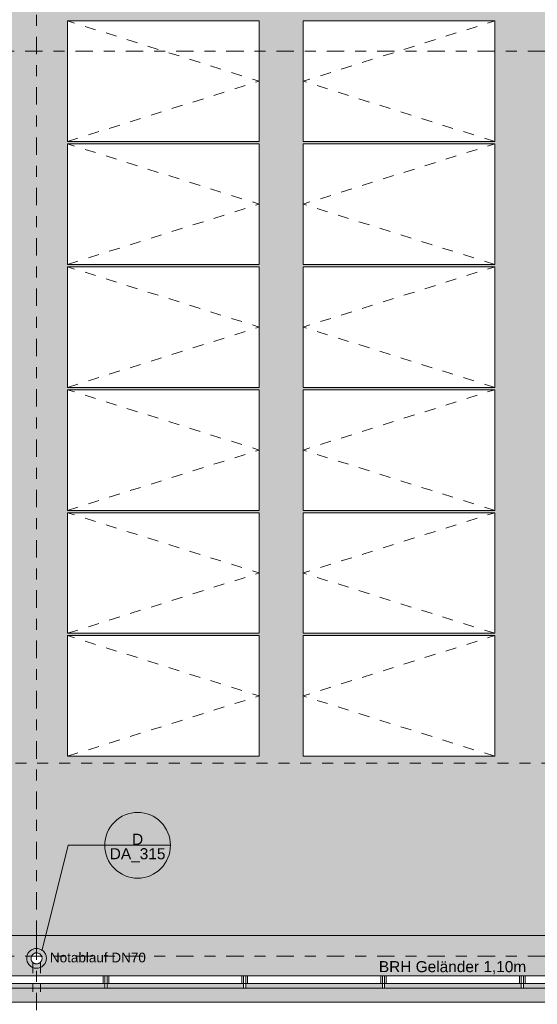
# Model space of a CAD drawing. Header units: metres. Extents: x -180 to 4, y -47 to 4.
# Tile 96 of 256: x -122.37 to -117.65, y -39.89 to -30.91. Entities that reach past the tile are written whole.
import ezdxf

# ---------------------------------------------------------------- set-up
doc = ezdxf.new("R2010")
doc.units = ezdxf.units.M
doc.header["$LTSCALE"] = 0.05
doc.header["$PDMODE"] = 1
doc.header["$PDSIZE"] = -2
for name, pattern in [('Linienart-50', [2.116531, 1.058062, -1.058469]), ('Linienart-53', [5.291531, 3.175, -1.058062, 0.352704, -0.705764]), ('VW-01 Strichlinie kurz', [1.999894, 0.999947, -0.999947])]:
    doc.linetypes.add(name, pattern=pattern)
for name, color, linetype, lineweight, true_color in [('30 -36 Dächer- 3 Dachbeläge', 7, 'Continuous', 15, 0x9999ff), ('30 -36 Dächer- 3 Dachbeläge Gründach', 250, 'Continuous', 9, 0x333333), ('30 -36 Dächer- 4 Dachbekleidungen', 7, 'Continuous', 9, 0xccccff), ('40 -41 Abwasser_Wasser_Gas- 1 Abwasser + sanitäre Anlagen', 7, 'Continuous', 9, 0xff6633), ('40 -44 Elektr. Anlagen- 2 Eigenstromversorgungsanlagen', 7, 'Continuous', 5, 0xff6633), ('70 -72 Beschriftung- 1 Beschriftung allgemein', 7, 'Continuous', 9, 0xff6633), ('70 -72 Beschriftung- 7 Detailverweise', 7, 'Continuous', 9, 0x00dd00), ('Dachflächen Moblierung', 7, 'Continuous', 9, 0x888888)]:
    doc.layers.add(name, color=color, linetype=linetype, lineweight=lineweight, true_color=true_color)
for name, color, linetype, lineweight in [('40 -41 Abwasser_Wasser_Gas- 2 Wasser-1', 7, 'Continuous', 15), ('60- 61 allgemeine Ausstattung- 4 Terrassen', 7, 'Continuous', 9), ('70 -71 Achsen- 1 Gebäudeachsen', 7, 'Linienart-53', 18), ('Keine', 7, 'Continuous', 9)]:
    doc.layers.add(name, color=color, linetype=linetype, lineweight=lineweight)
doc.styles.add('Arial', font='arial.ttf')

# ---------------------------------------------------------------- blocks, each defined once
blk = doc.blocks.new('Gruppe-703')
at = {"color": 255, "linetype": 'Continuous', "lineweight": 9, "transparency": 33554687}
blk.add_wipeout([(-121.9388, -36.5242), (-120.1888, -36.5242), (-120.1888, -37.6242), (-121.9388, -37.6242)], dxfattribs=at).dxf.layer = '40 -44 Elektr. Anlagen- 2 Eigenstromversorgungsanlagen'
at = {"layer": '40 -44 Elektr. Anlagen- 2 Eigenstromversorgungsanlagen', "color": 7, "linetype": 'Continuous', "lineweight": 9, "transparency": 33554687, "flags": 128}
blk.add_lwpolyline([(-121.9388, -36.5242), (-120.1888, -36.5242), (-120.1888, -37.6242), (-121.9388, -37.6242)], close=True, dxfattribs=at)
at = {"layer": 'Dachflächen Moblierung', "color": 8, "linetype": 'VW-01 Strichlinie kurz', "lineweight": 5, "flags": 128}
blk.add_lwpolyline([(-121.9388, -37.6242), (-120.1888, -37.0742), (-121.9388, -36.5242)], dxfattribs=at)
blk = doc.blocks.new('Gruppe-704')
at = {"color": 255, "linetype": 'Continuous', "lineweight": 9, "transparency": 33554687}
blk.add_wipeout([(-121.9388, -35.4032), (-120.1888, -35.4032), (-120.1888, -36.5032), (-121.9388, -36.5032)], dxfattribs=at).dxf.layer = '40 -44 Elektr. Anlagen- 2 Eigenstromversorgungsanlagen'
at = {"layer": '40 -44 Elektr. Anlagen- 2 Eigenstromversorgungsanlagen', "color": 7, "linetype": 'Continuous', "lineweight": 9, "transparency": 33554687, "flags": 128}
blk.add_lwpolyline([(-121.9388, -35.4032), (-120.1888, -35.4032), (-120.1888, -36.5032), (-121.9388, -36.5032)], close=True, dxfattribs=at)
at = {"layer": 'Dachflächen Moblierung', "color": 8, "linetype": 'VW-01 Strichlinie kurz', "lineweight": 5, "flags": 128}
blk.add_lwpolyline([(-121.9388, -36.5032), (-120.1888, -35.9532), (-121.9388, -35.4032)], dxfattribs=at)
blk = doc.blocks.new('Gruppe-705')
at = {"color": 255, "linetype": 'Continuous', "lineweight": 9, "transparency": 33554687}
blk.add_wipeout([(-121.9388, -34.2822), (-120.1888, -34.2822), (-120.1888, -35.3822), (-121.9388, -35.3822)], dxfattribs=at).dxf.layer = '40 -44 Elektr. Anlagen- 2 Eigenstromversorgungsanlagen'
at = {"layer": '40 -44 Elektr. Anlagen- 2 Eigenstromversorgungsanlagen', "color": 7, "linetype": 'Continuous', "lineweight": 9, "transparency": 33554687, "flags": 128}
blk.add_lwpolyline([(-121.9388, -34.2822), (-120.1888, -34.2822), (-120.1888, -35.3822), (-121.9388, -35.3822)], close=True, dxfattribs=at)
at = {"layer": 'Dachflächen Moblierung', "color": 8, "linetype": 'VW-01 Strichlinie kurz', "lineweight": 5, "flags": 128}
blk.add_lwpolyline([(-121.9388, -35.3822), (-120.1888, -34.8322), (-121.9388, -34.2822)], dxfattribs=at)
blk = doc.blocks.new('Gruppe-706')
at = {"color": 255, "linetype": 'Continuous', "lineweight": 9, "transparency": 33554687}
blk.add_wipeout([(-121.9388, -33.1612), (-120.1888, -33.1612), (-120.1888, -34.2612), (-121.9388, -34.2612)], dxfattribs=at).dxf.layer = '40 -44 Elektr. Anlagen- 2 Eigenstromversorgungsanlagen'
at = {"layer": '40 -44 Elektr. Anlagen- 2 Eigenstromversorgungsanlagen', "color": 7, "linetype": 'Continuous', "lineweight": 9, "transparency": 33554687, "flags": 128}
blk.add_lwpolyline([(-121.9388, -33.1612), (-120.1888, -33.1612), (-120.1888, -34.2612), (-121.9388, -34.2612)], close=True, dxfattribs=at)
at = {"layer": 'Dachflächen Moblierung', "color": 8, "linetype": 'VW-01 Strichlinie kurz', "lineweight": 5, "flags": 128}
blk.add_lwpolyline([(-121.9388, -34.2612), (-120.1888, -33.7112), (-121.9388, -33.1612)], dxfattribs=at)
blk = doc.blocks.new('Gruppe-707')
at = {"color": 255, "linetype": 'Continuous', "lineweight": 9, "transparency": 33554687}
blk.add_wipeout([(-121.9388, -32.0402), (-120.1888, -32.0402), (-120.1888, -33.1402), (-121.9388, -33.1402)], dxfattribs=at).dxf.layer = '40 -44 Elektr. Anlagen- 2 Eigenstromversorgungsanlagen'
at = {"layer": '40 -44 Elektr. Anlagen- 2 Eigenstromversorgungsanlagen', "color": 7, "linetype": 'Continuous', "lineweight": 9, "transparency": 33554687, "flags": 128}
blk.add_lwpolyline([(-121.9388, -32.0402), (-120.1888, -32.0402), (-120.1888, -33.1402), (-121.9388, -33.1402)], close=True, dxfattribs=at)
at = {"layer": 'Dachflächen Moblierung', "color": 8, "linetype": 'VW-01 Strichlinie kurz', "lineweight": 5, "flags": 128}
blk.add_lwpolyline([(-121.9388, -33.1402), (-120.1888, -32.5902), (-121.9388, -32.0402)], dxfattribs=at)
blk = doc.blocks.new('Gruppe-708')
at = {"color": 255, "linetype": 'Continuous', "lineweight": 9, "transparency": 33554687}
blk.add_wipeout([(-121.9388, -30.9192), (-120.1888, -30.9192), (-120.1888, -32.0192), (-121.9388, -32.0192)], dxfattribs=at).dxf.layer = '40 -44 Elektr. Anlagen- 2 Eigenstromversorgungsanlagen'
at = {"layer": '40 -44 Elektr. Anlagen- 2 Eigenstromversorgungsanlagen', "color": 7, "linetype": 'Continuous', "lineweight": 9, "transparency": 33554687, "flags": 128}
blk.add_lwpolyline([(-121.9388, -30.9192), (-120.1888, -30.9192), (-120.1888, -32.0192), (-121.9388, -32.0192)], close=True, dxfattribs=at)
at = {"layer": 'Dachflächen Moblierung', "color": 8, "linetype": 'VW-01 Strichlinie kurz', "lineweight": 5, "flags": 128}
blk.add_lwpolyline([(-121.9388, -32.0192), (-120.1888, -31.4692), (-121.9388, -30.9192)], dxfattribs=at)
blk = doc.blocks.new('Gruppe-711')
at = {"color": 255, "linetype": 'Continuous', "lineweight": 9, "transparency": 33554687}
blk.add_wipeout([(-119.7888, -36.5242), (-118.0388, -36.5242), (-118.0388, -37.6242), (-119.7888, -37.6242)], dxfattribs=at).dxf.layer = '40 -44 Elektr. Anlagen- 2 Eigenstromversorgungsanlagen'
at = {"layer": '40 -44 Elektr. Anlagen- 2 Eigenstromversorgungsanlagen', "color": 7, "linetype": 'Continuous', "lineweight": 9, "transparency": 33554687, "flags": 128}
blk.add_lwpolyline([(-119.7888, -36.5242), (-118.0388, -36.5242), (-118.0388, -37.6242), (-119.7888, -37.6242)], close=True, dxfattribs=at)
at = {"layer": 'Dachflächen Moblierung', "color": 8, "linetype": 'VW-01 Strichlinie kurz', "lineweight": 5, "flags": 128}
blk.add_lwpolyline([(-118.0388, -37.6242), (-119.7888, -37.0742), (-118.0388, -36.5242)], dxfattribs=at)
blk = doc.blocks.new('Gruppe-712')
at = {"color": 255, "linetype": 'Continuous', "lineweight": 9, "transparency": 33554687}
blk.add_wipeout([(-119.7888, -35.4032), (-118.0388, -35.4032), (-118.0388, -36.5032), (-119.7888, -36.5032)], dxfattribs=at).dxf.layer = '40 -44 Elektr. Anlagen- 2 Eigenstromversorgungsanlagen'
at = {"layer": '40 -44 Elektr. Anlagen- 2 Eigenstromversorgungsanlagen', "color": 7, "linetype": 'Continuous', "lineweight": 9, "transparency": 33554687, "flags": 128}
blk.add_lwpolyline([(-119.7888, -35.4032), (-118.0388, -35.4032), (-118.0388, -36.5032), (-119.7888, -36.5032)], close=True, dxfattribs=at)
at = {"layer": 'Dachflächen Moblierung', "color": 8, "linetype": 'VW-01 Strichlinie kurz', "lineweight": 5, "flags": 128}
blk.add_lwpolyline([(-118.0388, -36.5032), (-119.7888, -35.9532), (-118.0388, -35.4032)], dxfattribs=at)
blk = doc.blocks.new('Gruppe-713')
at = {"color": 255, "linetype": 'Continuous', "lineweight": 9, "transparency": 33554687}
blk.add_wipeout([(-119.7888, -34.2822), (-118.0388, -34.2822), (-118.0388, -35.3822), (-119.7888, -35.3822)], dxfattribs=at).dxf.layer = '40 -44 Elektr. Anlagen- 2 Eigenstromversorgungsanlagen'
at = {"layer": '40 -44 Elektr. Anlagen- 2 Eigenstromversorgungsanlagen', "color": 7, "linetype": 'Continuous', "lineweight": 9, "transparency": 33554687, "flags": 128}
blk.add_lwpolyline([(-119.7888, -34.2822), (-118.0388, -34.2822), (-118.0388, -35.3822), (-119.7888, -35.3822)], close=True, dxfattribs=at)
at = {"layer": 'Dachflächen Moblierung', "color": 8, "linetype": 'VW-01 Strichlinie kurz', "lineweight": 5, "flags": 128}
blk.add_lwpolyline([(-118.0388, -35.3822), (-119.7888, -34.8322), (-118.0388, -34.2822)], dxfattribs=at)
blk = doc.blocks.new('Gruppe-714')
at = {"color": 255, "linetype": 'Continuous', "lineweight": 9, "transparency": 33554687}
blk.add_wipeout([(-119.7888, -33.1612), (-118.0388, -33.1612), (-118.0388, -34.2612), (-119.7888, -34.2612)], dxfattribs=at).dxf.layer = '40 -44 Elektr. Anlagen- 2 Eigenstromversorgungsanlagen'
at = {"layer": '40 -44 Elektr. Anlagen- 2 Eigenstromversorgungsanlagen', "color": 7, "linetype": 'Continuous', "lineweight": 9, "transparency": 33554687, "flags": 128}
blk.add_lwpolyline([(-119.7888, -33.1612), (-118.0388, -33.1612), (-118.0388, -34.2612), (-119.7888, -34.2612)], close=True, dxfattribs=at)
at = {"layer": 'Dachflächen Moblierung', "color": 8, "linetype": 'VW-01 Strichlinie kurz', "lineweight": 5, "flags": 128}
blk.add_lwpolyline([(-118.0388, -34.2612), (-119.7888, -33.7112), (-118.0388, -33.1612)], dxfattribs=at)
blk = doc.blocks.new('Gruppe-715')
at = {"color": 255, "linetype": 'Continuous', "lineweight": 9, "transparency": 33554687}
blk.add_wipeout([(-119.7888, -32.0402), (-118.0388, -32.0402), (-118.0388, -33.1402), (-119.7888, -33.1402)], dxfattribs=at).dxf.layer = '40 -44 Elektr. Anlagen- 2 Eigenstromversorgungsanlagen'
at = {"layer": '40 -44 Elektr. Anlagen- 2 Eigenstromversorgungsanlagen', "color": 7, "linetype": 'Continuous', "lineweight": 9, "transparency": 33554687, "flags": 128}
blk.add_lwpolyline([(-119.7888, -32.0402), (-118.0388, -32.0402), (-118.0388, -33.1402), (-119.7888, -33.1402)], close=True, dxfattribs=at)
at = {"layer": 'Dachflächen Moblierung', "color": 8, "linetype": 'VW-01 Strichlinie kurz', "lineweight": 5, "flags": 128}
blk.add_lwpolyline([(-118.0388, -33.1402), (-119.7888, -32.5902), (-118.0388, -32.0402)], dxfattribs=at)
blk = doc.blocks.new('Gruppe-716')
at = {"color": 255, "linetype": 'Continuous', "lineweight": 9, "transparency": 33554687}
blk.add_wipeout([(-119.7888, -30.9192), (-118.0388, -30.9192), (-118.0388, -32.0192), (-119.7888, -32.0192)], dxfattribs=at).dxf.layer = '40 -44 Elektr. Anlagen- 2 Eigenstromversorgungsanlagen'
at = {"layer": '40 -44 Elektr. Anlagen- 2 Eigenstromversorgungsanlagen', "color": 7, "linetype": 'Continuous', "lineweight": 9, "transparency": 33554687, "flags": 128}
blk.add_lwpolyline([(-119.7888, -30.9192), (-118.0388, -30.9192), (-118.0388, -32.0192), (-119.7888, -32.0192)], close=True, dxfattribs=at)
at = {"layer": 'Dachflächen Moblierung', "color": 8, "linetype": 'VW-01 Strichlinie kurz', "lineweight": 5, "flags": 128}
blk.add_lwpolyline([(-118.0388, -32.0192), (-119.7888, -31.4692), (-118.0388, -30.9192)], dxfattribs=at)
blk = doc.blocks.new('Gruppe-767')
at = {"layer": '70 -72 Beschriftung- 1 Beschriftung allgemein', "color": 7, "transparency": 33554687}
for name in ['Gruppe-703', 'Gruppe-711']:
    blk.add_blockref(name, (0, 0), dxfattribs=at)
for name in ['Gruppe-704', 'Gruppe-712']:
    blk.add_blockref(name, (0, 0), dxfattribs=at)
for name in ['Gruppe-705', 'Gruppe-713']:
    blk.add_blockref(name, (0, 0), dxfattribs=at)
for name in ['Gruppe-706', 'Gruppe-714']:
    blk.add_blockref(name, (0, 0), dxfattribs=at)
for name in ['Gruppe-707', 'Gruppe-715']:
    blk.add_blockref(name, (0, 0), dxfattribs=at)
for name in ['Gruppe-708', 'Gruppe-716']:
    blk.add_blockref(name, (0, 0), dxfattribs=at)
blk = doc.blocks.new('Gruppe-817')
at = {"layer": '70 -72 Beschriftung- 1 Beschriftung allgemein', "insert": (-122.0988, -39.4148), "char_height": 0.088103, "attachment_point": 1, "line_spacing_factor": 0.969685, "style": 'Arial'}
blk.add_mtext('Notablauf DN70', dxfattribs=at)
at = {"color": 255}
blk.add_wipeout([(-122.1777, -39.492), (-122.1804, -39.4962), (-122.1834, -39.5), (-122.1868, -39.5035), (-122.1906, -39.5067), (-122.1946, -39.5095), (-122.1989, -39.5119), (-122.2034, -39.5138), (-122.2081, -39.5153), (-122.2129, -39.5164), (-122.2177, -39.5169), (-122.2226, -39.517), (-122.2275, -39.5166), (-122.2324, -39.5157), (-122.2371, -39.5144), (-122.2416, -39.5126), (-122.246, -39.5103), (-122.2501, -39.5077), (-122.254, -39.5046), (-122.2575, -39.5012), (-122.2607, -39.4975), (-122.2635, -39.4934), (-122.2658, -39.4892), (-122.2678, -39.4847), (-122.2693, -39.48), (-122.2703, -39.4752), (-122.2709, -39.4703), (-122.271, -39.4654), (-122.2706, -39.4605), (-122.2697, -39.4557), (-122.2683, -39.451), (-122.2665, -39.4464), (-122.2643, -39.442), (-122.2616, -39.4379), (-122.2586, -39.4341), (-122.2552, -39.4305), (-122.2514, -39.4274), (-122.2474, -39.4246), (-122.2431, -39.4222), (-122.2386, -39.4202), (-122.2339, -39.4187), (-122.2291, -39.4177), (-122.2243, -39.4171), (-122.2194, -39.4171), (-122.2145, -39.4175), (-122.2096, -39.4183), (-122.2049, -39.4197), (-122.2004, -39.4215), (-122.196, -39.4237), (-122.1919, -39.4264), (-122.188, -39.4294), (-122.1845, -39.4329), (-122.1813, -39.4366), (-122.1785, -39.4406), (-122.1762, -39.4449), (-122.1742, -39.4494), (-122.1727, -39.4541), (-122.1717, -39.4589), (-122.1711, -39.4638), (-122.171, -39.4687), (-122.1714, -39.4736), (-122.1723, -39.4784), (-122.1737, -39.4831), (-122.1755, -39.4877)], dxfattribs=at).dxf.layer = '40 -41 Abwasser_Wasser_Gas- 2 Wasser-1'
at = {"layer": '40 -41 Abwasser_Wasser_Gas- 1 Abwasser + sanitäre Anlagen', "linetype": 'Continuous', "lineweight": 0}
blk.add_hatch(color=30, dxfattribs=at).paths.add_polyline_path([(-122.2202, -39.464), (-122.221, -39.467), (-122.2218, -39.464)])
at = {"layer": '40 -41 Abwasser_Wasser_Gas- 1 Abwasser + sanitäre Anlagen', "linetype": 'Linienart-50'}
for p, q in [((-122.221, -39.2126), (-122.221, -39.467)), ((-122.256, -39.5027), (-122.256, -39.7704)), ((-122.186, -39.5027), (-122.186, -39.7704))]:
    blk.add_line(p, q, dxfattribs=at)
at = {"layer": '40 -41 Abwasser_Wasser_Gas- 1 Abwasser + sanitäre Anlagen', "lineweight": 5, "flags": 128}
blk.add_lwpolyline([(-122.2202, -39.464), (-122.221, -39.467), (-122.2218, -39.464)], close=True, dxfattribs=at)
at = {"layer": '40 -41 Abwasser_Wasser_Gas- 2 Wasser-1'}
blk.add_line((-122.221, -39.467), (-122.221, -39.275), dxfattribs=at)
at = {"layer": '40 -41 Abwasser_Wasser_Gas- 2 Wasser-1', "flags": 128}
for points in [[(-122.1431, -39.512), (-122.1478, -39.5195), (-122.1533, -39.5264), (-122.1595, -39.5327), (-122.1662, -39.5384), (-122.1735, -39.5435), (-122.1812, -39.5478), (-122.1893, -39.5513), (-122.1977, -39.554), (-122.2063, -39.5558), (-122.2151, -39.5568), (-122.2239, -39.557), (-122.2327, -39.5563), (-122.2414, -39.5547), (-122.2499, -39.5523), (-122.2581, -39.549), (-122.266, -39.545), (-122.2734, -39.5402), (-122.2803, -39.5347), (-122.2867, -39.5286), (-122.2924, -39.5218), (-122.2974, -39.5146), (-122.3017, -39.5068), (-122.3052, -39.4987), (-122.3079, -39.4903), (-122.3098, -39.4817), (-122.3108, -39.4729), (-122.311, -39.4641), (-122.3102, -39.4553), (-122.3086, -39.4466), (-122.3062, -39.4381), (-122.303, -39.4299), (-122.2989, -39.422), (-122.2942, -39.4146), (-122.2887, -39.4077), (-122.2825, -39.4014), (-122.2758, -39.3956), (-122.2685, -39.3906), (-122.2608, -39.3863), (-122.2527, -39.3828), (-122.2443, -39.3801), (-122.2357, -39.3782), (-122.2269, -39.3772), (-122.2181, -39.3771), (-122.2093, -39.3778), (-122.2006, -39.3794), (-122.1921, -39.3818), (-122.1839, -39.3851), (-122.176, -39.3891), (-122.1686, -39.3939), (-122.1617, -39.3994), (-122.1553, -39.4055), (-122.1496, -39.4123), (-122.1446, -39.4195), (-122.1403, -39.4272), (-122.1368, -39.4353), (-122.1341, -39.4437), (-122.1322, -39.4524), (-122.1312, -39.4612), (-122.131, -39.47), (-122.1318, -39.4788), (-122.1334, -39.4875), (-122.1358, -39.496), (-122.139, -39.5042)], [(-122.1777, -39.492), (-122.1804, -39.4962), (-122.1834, -39.5), (-122.1868, -39.5035), (-122.1906, -39.5067), (-122.1946, -39.5095), (-122.1989, -39.5119), (-122.2034, -39.5138), (-122.2081, -39.5153), (-122.2129, -39.5164), (-122.2177, -39.5169), (-122.2226, -39.517), (-122.2275, -39.5166), (-122.2324, -39.5157), (-122.2371, -39.5144), (-122.2416, -39.5126), (-122.246, -39.5103), (-122.2501, -39.5077), (-122.254, -39.5046), (-122.2575, -39.5012), (-122.2607, -39.4975), (-122.2635, -39.4934), (-122.2658, -39.4892), (-122.2678, -39.4847), (-122.2693, -39.48), (-122.2703, -39.4752), (-122.2709, -39.4703), (-122.271, -39.4654), (-122.2706, -39.4605), (-122.2697, -39.4557), (-122.2683, -39.451), (-122.2665, -39.4464), (-122.2643, -39.442), (-122.2616, -39.4379), (-122.2586, -39.4341), (-122.2552, -39.4305), (-122.2514, -39.4274), (-122.2474, -39.4246), (-122.2431, -39.4222), (-122.2386, -39.4202), (-122.2339, -39.4187), (-122.2291, -39.4177), (-122.2243, -39.4171), (-122.2194, -39.4171), (-122.2145, -39.4175), (-122.2096, -39.4183), (-122.2049, -39.4197), (-122.2004, -39.4215), (-122.196, -39.4237), (-122.1919, -39.4264), (-122.188, -39.4294), (-122.1845, -39.4329), (-122.1813, -39.4366), (-122.1785, -39.4406), (-122.1762, -39.4449), (-122.1742, -39.4494), (-122.1727, -39.4541), (-122.1717, -39.4589), (-122.1711, -39.4638), (-122.171, -39.4687), (-122.1714, -39.4736), (-122.1723, -39.4784), (-122.1737, -39.4831), (-122.1755, -39.4877)]]:
    blk.add_lwpolyline(points, close=True, dxfattribs=at)
blk = doc.blocks.new('Gruppe-892')
at = {"layer": '70 -72 Beschriftung- 7 Detailverweise'}
blk.add_line((0.935, 0), (0.335, 0), dxfattribs=at)
at = {"layer": '70 -72 Beschriftung- 7 Detailverweise', "flags": 128}
blk.add_lwpolyline([(0.935, 0), (0.9336, -0.0294), (0.9292, -0.0585), (0.9221, -0.0871), (0.9122, -0.1148), (0.8996, -0.1414), (0.8844, -0.1667), (0.8669, -0.1903), (0.8471, -0.2121), (0.8253, -0.2319), (0.8017, -0.2494), (0.7764, -0.2646), (0.7498, -0.2772), (0.7221, -0.2871), (0.6935, -0.2942), (0.6644, -0.2986), (0.635, -0.3), (0.6056, -0.2986), (0.5765, -0.2942), (0.5479, -0.2871), (0.5202, -0.2772), (0.4936, -0.2646), (0.4683, -0.2494), (0.4447, -0.2319), (0.4229, -0.2121), (0.4031, -0.1903), (0.3856, -0.1667), (0.3704, -0.1414), (0.3578, -0.1148), (0.3479, -0.0871), (0.3408, -0.0585), (0.3364, -0.0294), (0.335, 0), (0.3364, 0.0294), (0.3408, 0.0585), (0.3479, 0.0871), (0.3578, 0.1148), (0.3704, 0.1414), (0.3856, 0.1667), (0.4031, 0.1903), (0.4229, 0.2121), (0.4447, 0.2319), (0.4683, 0.2494), (0.4936, 0.2646), (0.5202, 0.2772), (0.5479, 0.2871), (0.5765, 0.2942), (0.6056, 0.2986), (0.635, 0.3), (0.6644, 0.2986), (0.6935, 0.2942), (0.7221, 0.2871), (0.7498, 0.2772), (0.7764, 0.2646), (0.8017, 0.2494), (0.8253, 0.2319), (0.8471, 0.2121), (0.8669, 0.1903), (0.8844, 0.1667), (0.8996, 0.1414), (0.9122, 0.1148), (0.9221, 0.0871), (0.9292, 0.0585), (0.9336, 0.0294)], close=True, dxfattribs=at)
at = {"layer": '70 -72 Beschriftung- 7 Detailverweise'}
blk.add_point((0.635, 0), dxfattribs=at)
at = {"layer": '70 -72 Beschriftung- 7 Detailverweise', "line_spacing_factor": 0.96878, "style": 'Arial'}
for s, insert, char_height, attachment_point in [('D', (0.635, 0.0046), 0.1007, 8), ('DA_315', (0.635, -0.0267), 0.10069, 2)]:
    blk.add_mtext(s, dxfattribs=dict(at, insert=insert, char_height=char_height, attachment_point=attachment_point))
blk = doc.blocks.new('Referenzmarkierung-92')
at = {"layer": '70 -72 Beschriftung- 7 Detailverweise', "transparency": 33554687}
for q in [(-0.2346, -0.954), (0.635, 0)]:
    blk.add_line((0, 0), q, dxfattribs=at)
at = {"layer": '70 -72 Beschriftung- 7 Detailverweise', "color": 7, "transparency": 33554687}
blk.add_blockref('Gruppe-892', (0, 0), dxfattribs=at)
blk = doc.blocks.new('Gruppe-930')
at = {"layer": '70 -72 Beschriftung- 1 Beschriftung allgemein', "insert": (-119.0969, -39.4918), "char_height": 0.100689, "attachment_point": 1, "line_spacing_factor": 0.970891, "style": 'Arial'}
blk.add_mtext('BRH Geländer 1,10m', dxfattribs=at)
blk = doc.blocks.new('Gruppe-1090')
at = {"color": 255}
blk.add_wipeout([(-121.5977, -39.697), (-121.5977, -39.627), (-121.5777, -39.627), (-121.5777, -39.697)], dxfattribs=at).dxf.layer = '30 -36 Dächer- 4 Dachbekleidungen'
at = {"layer": '30 -36 Dächer- 4 Dachbekleidungen', "flags": 128}
for points in [[(-121.6127, -39.697), (-121.6127, -39.627), (-121.5977, -39.627)], [(-121.5977, -39.697), (-121.5977, -39.627), (-121.5777, -39.627), (-121.5777, -39.697)], [(-121.5627, -39.697), (-121.5627, -39.627), (-121.5777, -39.627)]]:
    blk.add_lwpolyline(points, dxfattribs=at)
at = {"color": 255}
blk.add_wipeout([(-121.5777, -39.737), (-121.5777, -39.697), (-121.5977, -39.697), (-121.5977, -39.737)], dxfattribs=at).dxf.layer = '30 -36 Dächer- 4 Dachbekleidungen'
at = {"layer": '30 -36 Dächer- 4 Dachbekleidungen', "flags": 128}
blk.add_lwpolyline([(-121.5777, -39.737), (-121.5777, -39.697), (-121.5977, -39.697), (-121.5977, -39.737)], close=True, dxfattribs=at)
blk = doc.blocks.new('Gruppe-1091')
at = {"color": 255}
blk.add_wipeout([(-120.331, -39.697), (-120.331, -39.627), (-120.311, -39.627), (-120.311, -39.697)], dxfattribs=at).dxf.layer = '30 -36 Dächer- 4 Dachbekleidungen'
at = {"layer": '30 -36 Dächer- 4 Dachbekleidungen', "flags": 128}
for points in [[(-120.346, -39.697), (-120.346, -39.627), (-120.331, -39.627)], [(-120.331, -39.697), (-120.331, -39.627), (-120.311, -39.627), (-120.311, -39.697)], [(-120.296, -39.697), (-120.296, -39.627), (-120.311, -39.627)]]:
    blk.add_lwpolyline(points, dxfattribs=at)
at = {"color": 255}
blk.add_wipeout([(-120.311, -39.737), (-120.311, -39.697), (-120.331, -39.697), (-120.331, -39.737)], dxfattribs=at).dxf.layer = '30 -36 Dächer- 4 Dachbekleidungen'
at = {"layer": '30 -36 Dächer- 4 Dachbekleidungen', "flags": 128}
blk.add_lwpolyline([(-120.311, -39.737), (-120.311, -39.697), (-120.331, -39.697), (-120.331, -39.737)], close=True, dxfattribs=at)
blk = doc.blocks.new('Gruppe-1092')
at = {"color": 255}
blk.add_wipeout([(-119.0643, -39.697), (-119.0643, -39.627), (-119.0443, -39.627), (-119.0443, -39.697)], dxfattribs=at).dxf.layer = '30 -36 Dächer- 4 Dachbekleidungen'
at = {"layer": '30 -36 Dächer- 4 Dachbekleidungen', "flags": 128}
for points in [[(-119.0793, -39.697), (-119.0793, -39.627), (-119.0643, -39.627)], [(-119.0643, -39.697), (-119.0643, -39.627), (-119.0443, -39.627), (-119.0443, -39.697)], [(-119.0293, -39.697), (-119.0293, -39.627), (-119.0443, -39.627)]]:
    blk.add_lwpolyline(points, dxfattribs=at)
at = {"color": 255}
blk.add_wipeout([(-119.0443, -39.737), (-119.0443, -39.697), (-119.0643, -39.697), (-119.0643, -39.737)], dxfattribs=at).dxf.layer = '30 -36 Dächer- 4 Dachbekleidungen'
at = {"layer": '30 -36 Dächer- 4 Dachbekleidungen', "flags": 128}
blk.add_lwpolyline([(-119.0443, -39.737), (-119.0443, -39.697), (-119.0643, -39.697), (-119.0643, -39.737)], close=True, dxfattribs=at)
blk = doc.blocks.new('Gruppe-1093')
at = {"color": 255}
blk.add_wipeout([(-117.7977, -39.697), (-117.7977, -39.627), (-117.7777, -39.627), (-117.7777, -39.697)], dxfattribs=at).dxf.layer = '30 -36 Dächer- 4 Dachbekleidungen'
at = {"layer": '30 -36 Dächer- 4 Dachbekleidungen', "flags": 128}
for points in [[(-117.8127, -39.697), (-117.8127, -39.627), (-117.7977, -39.627)], [(-117.7977, -39.697), (-117.7977, -39.627), (-117.7777, -39.627), (-117.7777, -39.697)], [(-117.7627, -39.697), (-117.7627, -39.627), (-117.7777, -39.627)]]:
    blk.add_lwpolyline(points, dxfattribs=at)
at = {"color": 255}
blk.add_wipeout([(-117.7777, -39.737), (-117.7777, -39.697), (-117.7977, -39.697), (-117.7977, -39.737)], dxfattribs=at).dxf.layer = '30 -36 Dächer- 4 Dachbekleidungen'
at = {"layer": '30 -36 Dächer- 4 Dachbekleidungen', "flags": 128}
blk.add_lwpolyline([(-117.7777, -39.737), (-117.7777, -39.697), (-117.7977, -39.697), (-117.7977, -39.737)], close=True, dxfattribs=at)
blk = doc.blocks.new('Gruppe-1384')
at = {"layer": '30 -36 Dächer- 3 Dachbeläge Gründach', "linetype": 'Continuous', "lineweight": 0, "true_color": 0xe7eedf, "transparency": 33554687}
blk.add_hatch(color=254, dxfattribs=at).paths.add_polyline_path([(-100.01799996, -31.79404198), (-100.01799996, -31.61704198), (-100.31099996, -31.61704198), (-100.31099996, -12.39704198), (-159.47099996, -12.39704198), (-159.47099996, -39.25704198), (-99.61099996, -39.25704198), (-99.61099996, -31.79404198)])
at = {"layer": '30 -36 Dächer- 3 Dachbeläge Gründach', "flags": 128}
blk.add_lwpolyline([(-100.01799996, -31.79404198), (-100.01799996, -31.61704198), (-100.31099996, -31.61704198), (-100.31099996, -12.39704198), (-159.47099996, -12.39704198), (-159.47099996, -39.25704198), (-99.61099996, -39.25704198), (-99.61099996, -31.79404198)], close=True, dxfattribs=at)
at = {"color": 255, "linetype": 'Continuous', "lineweight": 9, "transparency": 33554687}
blk.add_wipeout([(-99.13099996, -31.79404198), (-99.13099996, -39.73704198), (-129.83124836, -39.73704198), (-129.83124836, -39.25704198), (-100.31099996, -39.25704198), (-100.31099996, -12.71704198), (-129.83124836, -12.71704198), (-129.83124836, -12.23704198), (-100.01799996, -12.23704198), (-100.01799996, -31.12704198), (-99.83999996, -31.12704198), (-99.83999996, -31.61604198), (-99.35099996, -31.61604198), (-99.35099996, -31.79404198)], dxfattribs=at).dxf.layer = '30 -36 Dächer- 3 Dachbeläge'
at = {"layer": '30 -36 Dächer- 3 Dachbeläge', "linetype": 'Continuous', "lineweight": 9, "transparency": 33554687}
h = blk.add_hatch(dxfattribs=at)
h.set_pattern_fill('{914A209A-ED12-11EE-87B6-5CE', style=0, pattern_type=2)
h.set_pattern_definition([(-22, (-91.4235, -34.937042), (-0.018555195, 0.04226461), [0.000625, -0.061875]), (14, (-91.415251, -34.959718), (-0.0371103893, -0.0278327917), [0.000625, -0.030625]), (-3.77456, (-91.474014, -34.97415), (-0.01958604, 0.065974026), [0.00028186, -0.093671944]), (-68, (-91.30392, -34.91024), (0.1926424, 0.04407994), [0.00028125, -0.09346875]), (96, (-91.437934, -35.001983), (-0.036105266, -0.06319548), [0.0005625, -0.0931875]), (132, (-91.4101, -34.97828), (0.040202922, 0.004123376), [0.0003125, -0.0621875]), (-17, (-91.442055, -34.96178), (0.0930531, 0.028928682), [0.000625, -0.061875]), (-145, (-91.4369, -34.956625), (0.06266964, -0.040092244), [0.000625, -0.061875]), (-137, (-91.45133, -34.953533), (0.049444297, -0.02123569), [0.000625, -0.061875])])
h.paths.add_polyline_path([(-100.01799996, -31.12704198), (-99.83999996, -31.12704198), (-99.83999996, -31.61604198), (-99.35099996, -31.61604198), (-99.35099996, -31.79404198), (-99.13099996, -31.79404198), (-99.13099996, -39.73704198), (-160.51099996, -39.73704198), (-160.51099996, -31.61704198), (-159.93099996, -31.61704198), (-159.93099996, -12.23704198), (-100.01799996, -12.23704198)])
h.paths.add_polyline_path([(-159.47099996, -39.25704198), (-100.31099996, -39.25704198), (-100.31099996, -12.71704198), (-159.47099996, -12.71704198)])
at = {"layer": '30 -36 Dächer- 3 Dachbeläge', "color": 161, "linetype": 'Continuous', "lineweight": 9, "true_color": 0x9999ff, "transparency": 33554687, "flags": 128}
for points in [[(-100.01799996, -31.12704198), (-99.83999996, -31.12704198), (-99.83999996, -31.61604198), (-99.35099996, -31.61604198), (-99.35099996, -31.79404198), (-99.13099996, -31.79404198), (-99.13099996, -39.73704198), (-160.51099996, -39.73704198), (-160.51099996, -31.61704198), (-159.93099996, -31.61704198), (-159.93099996, -12.23704198), (-100.01799996, -12.23704198)], [(-159.47099996, -39.25704198), (-100.31099996, -39.25704198), (-100.31099996, -12.71704198), (-159.47099996, -12.71704198)]]:
    blk.add_lwpolyline(points, close=True, dxfattribs=at)
at = {"layer": '60- 61 allgemeine Ausstattung- 4 Terrassen', "color": 7}
blk.add_blockref('Gruppe-767', (0, 0), dxfattribs=at)
at = {"layer": '30 -36 Dächer- 3 Dachbeläge', "linetype": 'Continuous', "lineweight": 0}
blk.add_hatch(color=254, dxfattribs=at).paths.add_polyline_path([(-160.64099996, -31.58704198), (-160.64099996, -39.86704198), (-99.00099996, -39.86704198), (-99.00099996, -31.79404198), (-99.13099996, -31.79404198), (-99.13099996, -39.73704198), (-160.51099996, -39.73704198), (-160.51099996, -31.58704198)])
at = {"layer": '30 -36 Dächer- 3 Dachbeläge', "flags": 128}
blk.add_lwpolyline([(-160.64099996, -31.58704198), (-160.64099996, -39.86704198), (-99.00099996, -39.86704198), (-99.00099996, -31.79404198), (-99.13099996, -31.79404198), (-99.13099996, -39.73704198), (-160.51099996, -39.73704198), (-160.51099996, -31.58704198)], dxfattribs=at)
at = {"color": 255}
blk.add_wipeout([(-160.47099996, -39.69704198), (-99.17099996, -39.69704198), (-99.17099996, -31.79404198), (-99.24099996, -31.79404198), (-99.24099996, -39.62704198), (-160.47099996, -39.62704198)], dxfattribs=at).dxf.layer = '30 -36 Dächer- 4 Dachbekleidungen'
at = {"layer": '30 -36 Dächer- 4 Dachbekleidungen', "flags": 128}
blk.add_lwpolyline([(-160.47099996, -39.69704198), (-99.17099996, -39.69704198), (-99.17099996, -31.79404198), (-99.24099996, -31.79404198), (-99.24099996, -39.62704198), (-160.47099996, -39.62704198)], close=True, dxfattribs=at)
at = {"layer": '40 -44 Elektr. Anlagen- 2 Eigenstromversorgungsanlagen', "color": 7, "linetype": 'VW-01 Strichlinie kurz', "lineweight": 9, "flags": 128}
blk.add_lwpolyline([(-157.2387741, -16.50250689), (-102.9687741, -16.50250689), (-102.9687741, -37.68750689), (-157.2387741, -37.68750689)], close=True, dxfattribs=at)
at = {"layer": '70 -72 Beschriftung- 7 Detailverweise', "transparency": 33554687}
blk.add_line((-121.93361735, -38.43575908), (-121.29861735, -38.43575908), dxfattribs=at)
at = {"layer": '70 -72 Beschriftung- 7 Detailverweise'}
blk.add_line((-120.99861735, -38.43575908), (-121.59861735, -38.43575908), dxfattribs=at)
at = {"layer": '70 -72 Beschriftung- 7 Detailverweise', "flags": 128}
blk.add_lwpolyline([(-120.99861735, -38.43575908), (-121.00006193, -38.46516422), (-121.00438176, -38.49428618), (-121.01153524, -38.52284448), (-121.02145349, -38.55056411), (-121.03404097, -38.5771781), (-121.04917646, -38.60243015), (-121.06671421, -38.62607707), (-121.08648531, -38.64789112), (-121.10829936, -38.66766222), (-121.13194628, -38.68519997), (-121.15719832, -38.70033546), (-121.18381232, -38.71292294), (-121.21153194, -38.72284118), (-121.24009025, -38.72999467), (-121.2692122, -38.7343145), (-121.29861735, -38.73575908), (-121.32802249, -38.7343145), (-121.35714444, -38.72999467), (-121.38570275, -38.72284118), (-121.41342238, -38.71292294), (-121.44003637, -38.70033546), (-121.46528842, -38.68519997), (-121.48893533, -38.66766222), (-121.51074938, -38.64789112), (-121.53052048, -38.62607707), (-121.54805823, -38.60243015), (-121.56319372, -38.5771781), (-121.57578121, -38.55056411), (-121.58569945, -38.52284448), (-121.59285293, -38.49428618), (-121.59717276, -38.46516422), (-121.59861735, -38.43575908), (-121.59717276, -38.40635394), (-121.59285293, -38.37723198), (-121.58569945, -38.34867368), (-121.57578121, -38.32095405), (-121.56319372, -38.29434006), (-121.54805823, -38.26908801), (-121.53052048, -38.2454411), (-121.51074938, -38.22362705), (-121.48893533, -38.20385595), (-121.46528842, -38.1863182), (-121.44003637, -38.1711827), (-121.41342238, -38.15859522), (-121.38570275, -38.14867698), (-121.35714444, -38.1415235), (-121.32802249, -38.13720366), (-121.29861735, -38.13575908), (-121.2692122, -38.13720366), (-121.24009025, -38.1415235), (-121.21153194, -38.14867698), (-121.18381232, -38.15859522), (-121.15719832, -38.1711827), (-121.13194628, -38.1863182), (-121.10829936, -38.20385595), (-121.08648531, -38.22362705), (-121.06671421, -38.2454411), (-121.04917646, -38.26908801), (-121.03404097, -38.29434006), (-121.02145349, -38.32095405), (-121.01153524, -38.34867368), (-121.00438176, -38.37723198), (-121.00006193, -38.40635394)], close=True, dxfattribs=at)
at = {"layer": '70 -72 Beschriftung- 7 Detailverweise'}
blk.add_point((-121.29861735, -38.43575908), dxfattribs=at)
at = {"layer": '70 -72 Beschriftung- 1 Beschriftung allgemein', "color": 7}
blk.add_blockref('Gruppe-930', (0, 0), dxfattribs=at)
at = {"layer": '70 -72 Beschriftung- 7 Detailverweise', "line_spacing_factor": 0.96878, "style": 'Arial'}
for s, insert, char_height, attachment_point in [('D', (-121.29861735, -38.43117297), 0.10068866, 8), ('DA_315', (-121.29861735, -38.4624232), 0.100688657, 2)]:
    blk.add_mtext(s, dxfattribs=dict(at, insert=insert, char_height=char_height, attachment_point=attachment_point))
at = {"layer": '40 -41 Abwasser_Wasser_Gas- 2 Wasser-1', "color": 7}
blk.add_blockref('Gruppe-817', (0, 0), dxfattribs=at)
at = {"layer": '70 -72 Beschriftung- 1 Beschriftung allgemein', "color": 7}
for name in ['Gruppe-1091', 'Gruppe-1092', 'Gruppe-1093']:
    blk.add_blockref(name, (0, 0), dxfattribs=at)
at = {"layer": '70 -72 Beschriftung- 7 Detailverweise', "transparency": 33554687}
blk.add_line((-121.93361735, -38.43575908), (-122.16822735, -39.38978038), dxfattribs=at)
at = {"layer": '70 -72 Beschriftung- 1 Beschriftung allgemein', "color": 7}
blk.add_blockref('Gruppe-1090', (0, 0), dxfattribs=at)
at = {"layer": '70 -72 Beschriftung- 7 Detailverweise'}
blk.add_blockref('Referenzmarkierung-92', (-121.93361735, -38.43575908), dxfattribs=at)
blk = doc.blocks.new('_Dach_2D (2D)')
at = {"layer": '60- 61 allgemeine Ausstattung- 4 Terrassen', "color": 7}
blk.add_blockref('Gruppe-1384', (0, 0), dxfattribs=at)
blk = doc.blocks.new('_Achsen (3D)')
at = {"layer": '70 -71 Achsen- 1 Gebäudeachsen', "transparency": 33554687}
for p, q in [((-122.221, 3.8), (-122.221, -46.172)), ((-179.668, -31.197), (3.826, -31.197)), ((-179.668, -39.447), (3.826, -39.447))]:
    blk.add_line(p, q, dxfattribs=at)

msp = doc.modelspace()

# ---------------------------------------------------------------- block references
at = {"layer": 'Keine', "color": 1}
msp.add_blockref('_Dach_2D (2D)', (0, 0), dxfattribs=at)

# ---------------------------------------------------------------- next in the draw order: block references
msp.add_blockref('_Achsen (3D)', (0, 0), dxfattribs=at)

doc.saveas('drawing.dxf')
